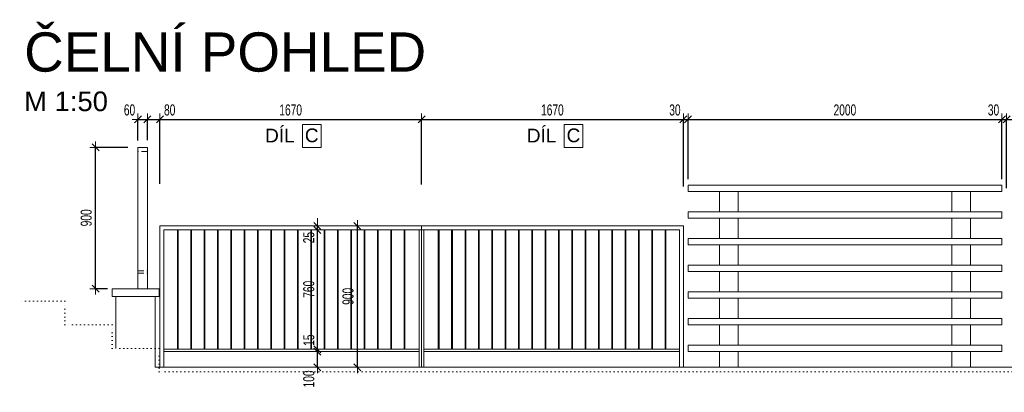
# Model space of a CAD drawing. Header units: millimetres. Extents: x -44763 to -25031, y -105989 to -89886.
# Tile 6 of 8: x -44763 to -38489, y -92259 to -89886. Entities that reach past the tile are written whole.
import ezdxf

# ---------------------------------------------------------------- set-up
doc = ezdxf.new("R2010")
doc.units = ezdxf.units.MM
doc.header["$PDMODE"] = 65
doc.linetypes.add('JIS_02_1.2', pattern=[57.5, 37.5, -20])
doc.linetypes.add('JIS_08_37', pattern=[25, 0, -25])
doc.layers.add('XR$1$(Z6) - ZÁBRADLÍ ANG. DVOREK_1', color=7, linetype='Continuous', lineweight=25)
doc.styles.add('ARIAL', font='ARIAL.TTF')
doc.styles.add('ARIALNARROW', font='ARIALN.TTF')
doc.dimstyles.new('DIMSTYLE_4', dxfattribs={"dimtxt": 70, "dimasz": 75, "dimexe": 0, "dimexo": 0, "dimgap": 35, "dimtad": 2, "dimdec": 0, "dimrnd": 5, "dimzin": 12, "dimdsep": 46, "dimtxsty": 'ARIALNARROW', "dimblk1": 'ALL_ML_STRICH', "dimblk2": 'ALL_ML_STRICH', "dimsah": 1, "dimcen": 0, "dimclrd": 6, "dimclre": 6, "dimclrt": 6, "dimadec": 0, "dimazin": 0, "dimtfac": 1, "dimtdec": 0, "dimtix": 1, "dimtmove": 2, "dimatfit": 3, "dimfxl": 0, "dimtvp": 1.2, "dimtzin": 0, "dimlwd": 0, "dimlwe": 13, "dimarcsym": 0})
doc.dimstyles.new('DIMSTYLE_5', dxfattribs={"dimtxt": 70, "dimasz": 75, "dimexe": 0, "dimexo": 0, "dimgap": 35, "dimtad": 2, "dimdec": 0, "dimrnd": 5, "dimzin": 12, "dimdsep": 46, "dimtxsty": 'ARIALNARROW', "dimblk1": 'ALL_ML_STRICH', "dimblk2": 'ALL_ML_STRICH', "dimsah": 1, "dimcen": 0, "dimclrd": 6, "dimclre": 6, "dimclrt": 6, "dimadec": 0, "dimazin": 0, "dimtfac": 1, "dimtdec": 0, "dimtix": 1, "dimtmove": 2, "dimatfit": 3, "dimfxl": 0, "dimtzin": 0, "dimlwd": 0, "dimlwe": 13, "dimarcsym": 0})

# ---------------------------------------------------------------- blocks, each defined once
blk = doc.blocks.new('ALL_ML_STRICH')
at = {"color": 0, "linetype": 'ByBlock', "lineweight": -2}
for p, q in [((-1, 0), (0.5, 0)), ((-0.3, -0.3), (0.3, 0.3)), ((0, -0.5), (0, 0.5))]:
    blk.add_line(p, q, dxfattribs=at)
blk = doc.blocks.new('*D16')
at = {"layer": 'DEFPOINTS', "color": 6, "linetype": 'Continuous', "lineweight": 13}
for p in [(-44009.4, -90521.5), (-44009.4, -90699.9), (-43949.4, -90699.9)]:
    blk.add_point(p, dxfattribs=at)
at = {"layer": 'XR$1$(Z6) - ZÁBRADLÍ ANG. DVOREK_1', "color": 6, "linetype": 'Continuous', "lineweight": -2}
for p, q in [((-44009.4, -90655.8), (-44009.4, -90521.5)), ((-44009.4, -90521.5), (-43949.4, -90521.5)), ((-43949.4, -90654.6), (-43949.4, -90521.5))]:
    blk.add_line(p, q, dxfattribs=at)
at = {"layer": 'XR$1$(Z6) - ZÁBRADLÍ ANG. DVOREK_1', "color": 6, "linetype": 'Continuous', "lineweight": 13, "xscale": 75, "yscale": 75, "zscale": 75, "rotation": 180}
blk.add_blockref('ALL_ML_STRICH', (-44009.4, -90521.5), dxfattribs=at)
at = {"layer": 'XR$1$(Z6) - ZÁBRADLÍ ANG. DVOREK_1', "color": 6, "linetype": 'Continuous', "lineweight": 13, "xscale": 75, "yscale": 75, "zscale": 75}
blk.add_blockref('ALL_ML_STRICH', (-43949.4, -90521.5), dxfattribs=at)
at = {"layer": 'XR$1$(Z6) - ZÁBRADLÍ ANG. DVOREK_1', "color": 6, "linetype": 'Continuous', "lineweight": 13, "insert": (-44063.1, -90461.5), "char_height": 70, "width": 113.6, "attachment_point": 5, "style": 'ARIALNARROW'}
blk.add_mtext('\\W0.81;\\A1;{60}', dxfattribs=at)
blk = doc.blocks.new('*D17')
at = {"layer": 'DEFPOINTS', "color": 6, "linetype": 'Continuous', "lineweight": 13}
for p in [(-43949.4, -90521.5), (-43949.4, -90699.9), (-43869.4, -91199.9)]:
    blk.add_point(p, dxfattribs=at)
at = {"layer": 'XR$1$(Z6) - ZÁBRADLÍ ANG. DVOREK_1', "color": 6, "linetype": 'Continuous', "lineweight": -2}
for p, q in [((-43949.4, -90654.6), (-43949.4, -90521.5)), ((-43949.4, -90521.5), (-43869.4, -90521.5)), ((-43869.4, -90931.8), (-43869.4, -90521.5))]:
    blk.add_line(p, q, dxfattribs=at)
at = {"layer": 'XR$1$(Z6) - ZÁBRADLÍ ANG. DVOREK_1', "color": 6, "linetype": 'Continuous', "lineweight": 13, "xscale": 75, "yscale": 75, "zscale": 75, "rotation": 180}
blk.add_blockref('ALL_ML_STRICH', (-43949.4, -90521.5), dxfattribs=at)
at = {"layer": 'XR$1$(Z6) - ZÁBRADLÍ ANG. DVOREK_1', "color": 6, "linetype": 'Continuous', "lineweight": 13, "xscale": 75, "yscale": 75, "zscale": 75}
blk.add_blockref('ALL_ML_STRICH', (-43869.4, -90521.5), dxfattribs=at)
at = {"layer": 'XR$1$(Z6) - ZÁBRADLÍ ANG. DVOREK_1', "color": 6, "linetype": 'Continuous', "lineweight": 13, "insert": (-43807.1, -90461.5), "char_height": 70, "width": 113.6, "attachment_point": 5, "style": 'ARIALNARROW'}
blk.add_mtext('\\W0.81;\\A1;{80}', dxfattribs=at)
blk = doc.blocks.new('*D18')
at = {"layer": 'DEFPOINTS', "color": 6, "linetype": 'Continuous', "lineweight": 13}
for p in [(-43869.4, -90521.5), (-43869.4, -91199.9), (-42201.9, -91199.9)]:
    blk.add_point(p, dxfattribs=at)
at = {"layer": 'XR$1$(Z6) - ZÁBRADLÍ ANG. DVOREK_1', "color": 6, "linetype": 'Continuous', "lineweight": -2}
for p, q in [((-43869.4, -90931.8), (-43869.4, -90521.5)), ((-43869.4, -90521.5), (-42201.9, -90521.5)), ((-42201.9, -90936.1), (-42201.9, -90521.5))]:
    blk.add_line(p, q, dxfattribs=at)
at = {"layer": 'XR$1$(Z6) - ZÁBRADLÍ ANG. DVOREK_1', "color": 6, "linetype": 'Continuous', "lineweight": 13, "xscale": 75, "yscale": 75, "zscale": 75, "rotation": 180}
blk.add_blockref('ALL_ML_STRICH', (-43869.4, -90521.5), dxfattribs=at)
at = {"layer": 'XR$1$(Z6) - ZÁBRADLÍ ANG. DVOREK_1', "color": 6, "linetype": 'Continuous', "lineweight": 13, "xscale": 75, "yscale": 75, "zscale": 75}
blk.add_blockref('ALL_ML_STRICH', (-42201.9, -90521.5), dxfattribs=at)
at = {"layer": 'XR$1$(Z6) - ZÁBRADLÍ ANG. DVOREK_1', "color": 6, "linetype": 'Continuous', "lineweight": 13, "insert": (-43036.4, -90461.5), "char_height": 70, "width": 227.2, "attachment_point": 5, "style": 'ARIALNARROW'}
blk.add_mtext('\\W0.81;\\A1;{1670}', dxfattribs=at)
blk = doc.blocks.new('*D19')
at = {"layer": 'DEFPOINTS', "color": 6, "linetype": 'Continuous', "lineweight": 13}
for p in [(-42201.9, -90521.5), (-42201.9, -91199.9), (-40534.4, -91199.9)]:
    blk.add_point(p, dxfattribs=at)
at = {"layer": 'XR$1$(Z6) - ZÁBRADLÍ ANG. DVOREK_1', "color": 6, "linetype": 'Continuous', "lineweight": -2}
for p, q in [((-42201.9, -90936.1), (-42201.9, -90521.5)), ((-42201.9, -90521.5), (-40534.4, -90521.5)), ((-40534.4, -90948.1), (-40534.4, -90521.5))]:
    blk.add_line(p, q, dxfattribs=at)
at = {"layer": 'XR$1$(Z6) - ZÁBRADLÍ ANG. DVOREK_1', "color": 6, "linetype": 'Continuous', "lineweight": 13, "xscale": 75, "yscale": 75, "zscale": 75, "rotation": 180}
blk.add_blockref('ALL_ML_STRICH', (-42201.9, -90521.5), dxfattribs=at)
at = {"layer": 'XR$1$(Z6) - ZÁBRADLÍ ANG. DVOREK_1', "color": 6, "linetype": 'Continuous', "lineweight": 13, "xscale": 75, "yscale": 75, "zscale": 75}
blk.add_blockref('ALL_ML_STRICH', (-40534.4, -90521.5), dxfattribs=at)
at = {"layer": 'XR$1$(Z6) - ZÁBRADLÍ ANG. DVOREK_1', "color": 6, "linetype": 'Continuous', "lineweight": 13, "insert": (-41368.9, -90461.5), "char_height": 70, "width": 227.2, "attachment_point": 5, "style": 'ARIALNARROW'}
blk.add_mtext('\\W0.81;\\A1;{1670}', dxfattribs=at)
blk = doc.blocks.new('*D20')
at = {"layer": 'DEFPOINTS', "color": 6, "linetype": 'Continuous', "lineweight": 13}
for p in [(-40534.4, -90521.5), (-40504.4, -90939.9), (-40534.4, -91199.9)]:
    blk.add_point(p, dxfattribs=at)
at = {"layer": 'XR$1$(Z6) - ZÁBRADLÍ ANG. DVOREK_1', "color": 6, "linetype": 'Continuous', "lineweight": -2}
for p, q in [((-40534.4, -90948.1), (-40534.4, -90521.5)), ((-40534.4, -90521.5), (-40504.4, -90521.5)), ((-40504.4, -90902.1), (-40504.4, -90521.5))]:
    blk.add_line(p, q, dxfattribs=at)
at = {"layer": 'XR$1$(Z6) - ZÁBRADLÍ ANG. DVOREK_1', "color": 6, "linetype": 'Continuous', "lineweight": 13, "xscale": 75, "yscale": 75, "zscale": 75}
blk.add_blockref('ALL_ML_STRICH', (-40504.4, -90521.5), dxfattribs=at)
at = {"layer": 'XR$1$(Z6) - ZÁBRADLÍ ANG. DVOREK_1', "color": 6, "linetype": 'Continuous', "lineweight": 13, "xscale": 75, "yscale": 75, "zscale": 75, "rotation": 180}
blk.add_blockref('ALL_ML_STRICH', (-40534.4, -90521.5), dxfattribs=at)
at = {"layer": 'XR$1$(Z6) - ZÁBRADLÍ ANG. DVOREK_1', "color": 6, "linetype": 'Continuous', "lineweight": 13, "insert": (-40588.1, -90461.5), "char_height": 70, "width": 113.6, "attachment_point": 5, "style": 'ARIALNARROW'}
blk.add_mtext('\\W0.81;\\A1;{30}', dxfattribs=at)
blk = doc.blocks.new('*D21')
at = {"layer": 'DEFPOINTS', "color": 6, "linetype": 'Continuous', "lineweight": 13}
for p in [(-40504.4, -90521.5), (-40504.4, -90939.9), (-38504.4, -90939.9)]:
    blk.add_point(p, dxfattribs=at)
at = {"layer": 'XR$1$(Z6) - ZÁBRADLÍ ANG. DVOREK_1', "color": 6, "linetype": 'Continuous', "lineweight": -2}
for p, q in [((-40504.4, -90902.1), (-40504.4, -90521.5)), ((-40504.4, -90521.5), (-38504.4, -90521.5)), ((-38504.4, -90902.1), (-38504.4, -90521.5))]:
    blk.add_line(p, q, dxfattribs=at)
at = {"layer": 'XR$1$(Z6) - ZÁBRADLÍ ANG. DVOREK_1', "color": 6, "linetype": 'Continuous', "lineweight": 13, "xscale": 75, "yscale": 75, "zscale": 75, "rotation": 180}
blk.add_blockref('ALL_ML_STRICH', (-40504.4, -90521.5), dxfattribs=at)
at = {"layer": 'XR$1$(Z6) - ZÁBRADLÍ ANG. DVOREK_1', "color": 6, "linetype": 'Continuous', "lineweight": 13, "xscale": 75, "yscale": 75, "zscale": 75}
blk.add_blockref('ALL_ML_STRICH', (-38504.4, -90521.5), dxfattribs=at)
at = {"layer": 'XR$1$(Z6) - ZÁBRADLÍ ANG. DVOREK_1', "color": 6, "linetype": 'Continuous', "lineweight": 13, "insert": (-39505.1, -90461.5), "char_height": 70, "width": 227.2, "attachment_point": 5, "style": 'ARIALNARROW'}
blk.add_mtext('\\W0.81;\\A1;{2000}', dxfattribs=at)
blk = doc.blocks.new('*D22')
at = {"layer": 'DEFPOINTS', "color": 6, "linetype": 'Continuous', "lineweight": 13}
for p in [(-38504.4, -90521.5), (-38504.4, -90939.9), (-38474.4, -91199.9)]:
    blk.add_point(p, dxfattribs=at)
at = {"layer": 'XR$1$(Z6) - ZÁBRADLÍ ANG. DVOREK_1', "color": 6, "linetype": 'Continuous', "lineweight": -2}
for p, q in [((-38504.4, -90902.1), (-38504.4, -90521.5)), ((-38504.4, -90521.5), (-38474.4, -90521.5)), ((-38474.4, -90959), (-38474.4, -90521.5))]:
    blk.add_line(p, q, dxfattribs=at)
at = {"layer": 'XR$1$(Z6) - ZÁBRADLÍ ANG. DVOREK_1', "color": 6, "linetype": 'Continuous', "lineweight": 13, "xscale": 75, "yscale": 75, "zscale": 75}
blk.add_blockref('ALL_ML_STRICH', (-38474.4, -90521.5), dxfattribs=at)
at = {"layer": 'XR$1$(Z6) - ZÁBRADLÍ ANG. DVOREK_1', "color": 6, "linetype": 'Continuous', "lineweight": 13, "xscale": 75, "yscale": 75, "zscale": 75, "rotation": 180}
blk.add_blockref('ALL_ML_STRICH', (-38504.4, -90521.5), dxfattribs=at)
at = {"layer": 'XR$1$(Z6) - ZÁBRADLÍ ANG. DVOREK_1', "color": 6, "linetype": 'Continuous', "lineweight": 13, "insert": (-38558.1, -90461.5), "char_height": 70, "width": 113.6, "attachment_point": 5, "style": 'ARIALNARROW'}
blk.add_mtext('\\W0.81;\\A1;{30}', dxfattribs=at)
blk = doc.blocks.new('*D23')
at = {"layer": 'DEFPOINTS', "color": 6, "linetype": 'Continuous', "lineweight": 13}
for p in [(-38474.4, -90521.5), (-38474.4, -91199.9), (-37191.9, -91199.9)]:
    blk.add_point(p, dxfattribs=at)
at = {"layer": 'XR$1$(Z6) - ZÁBRADLÍ ANG. DVOREK_1', "color": 6, "linetype": 'Continuous', "lineweight": -2}
for p, q in [((-38474.4, -90959), (-38474.4, -90521.5)), ((-38474.4, -90521.5), (-37191.9, -90521.5)), ((-37191.9, -90966.2), (-37191.9, -90521.5))]:
    blk.add_line(p, q, dxfattribs=at)
at = {"layer": 'XR$1$(Z6) - ZÁBRADLÍ ANG. DVOREK_1', "color": 6, "linetype": 'Continuous', "lineweight": 13, "xscale": 75, "yscale": 75, "zscale": 75, "rotation": 180}
blk.add_blockref('ALL_ML_STRICH', (-38474.4, -90521.5), dxfattribs=at)
at = {"layer": 'XR$1$(Z6) - ZÁBRADLÍ ANG. DVOREK_1', "color": 6, "linetype": 'Continuous', "lineweight": 13, "xscale": 75, "yscale": 75, "zscale": 75}
blk.add_blockref('ALL_ML_STRICH', (-37191.9, -90521.5), dxfattribs=at)
at = {"layer": 'XR$1$(Z6) - ZÁBRADLÍ ANG. DVOREK_1', "color": 6, "linetype": 'Continuous', "lineweight": 13, "insert": (-37833.9, -90461.5), "char_height": 70, "width": 227.2, "attachment_point": 5, "style": 'ARIALNARROW'}
blk.add_mtext('\\W0.81;\\A1;{1285}', dxfattribs=at)
blk = doc.blocks.new('*D27')
at = {"layer": 'DEFPOINTS', "color": 6, "linetype": 'Continuous', "lineweight": 13}
for p in [(-42576, -91199.9), (-42610.8, -92099.9), (-42576, -92099.9)]:
    blk.add_point(p, dxfattribs=at)
at = {"layer": 'XR$1$(Z6) - ZÁBRADLÍ ANG. DVOREK_1', "color": 6, "linetype": 'Continuous', "lineweight": -2}
for p, q in [((-42610.8, -91199.9), (-42610.8, -91199.9)), ((-42610.8, -92099.9), (-42610.8, -91199.9)), ((-42610.8, -92099.9), (-42610.8, -92099.9))]:
    blk.add_line(p, q, dxfattribs=at)
at = {"layer": 'XR$1$(Z6) - ZÁBRADLÍ ANG. DVOREK_1', "color": 6, "linetype": 'Continuous', "lineweight": 13, "xscale": 75, "yscale": 75, "zscale": 75}
for p, rotation in [((-42610.8, -91199.9), 90), ((-42610.8, -92099.9), 270)]:
    blk.add_blockref('ALL_ML_STRICH', p, dxfattribs=dict(at, rotation=rotation))
at = {"layer": 'XR$1$(Z6) - ZÁBRADLÍ ANG. DVOREK_1', "color": 6, "linetype": 'Continuous', "lineweight": 13, "insert": (-42670.8, -91648.1), "char_height": 70, "width": 170.4, "attachment_point": 5, "rotation": 90, "style": 'ARIALNARROW'}
blk.add_mtext('\\W0.81;\\A1;{900}', dxfattribs=at)
blk = doc.blocks.new('*D28')
at = {"layer": 'DEFPOINTS', "color": 6, "linetype": 'Continuous', "lineweight": 13}
for p in [(-44009.4, -90699.9), (-44278.9, -91599.9), (-44009.4, -91599.9)]:
    blk.add_point(p, dxfattribs=at)
at = {"layer": 'XR$1$(Z6) - ZÁBRADLÍ ANG. DVOREK_1', "color": 6, "linetype": 'Continuous', "lineweight": -2}
for p, q in [((-44073.6, -90699.9), (-44278.9, -90699.9)), ((-44278.9, -91599.9), (-44278.9, -90699.9)), ((-44202.9, -91599.9), (-44278.9, -91599.9))]:
    blk.add_line(p, q, dxfattribs=at)
at = {"layer": 'XR$1$(Z6) - ZÁBRADLÍ ANG. DVOREK_1', "color": 6, "linetype": 'Continuous', "lineweight": 13, "xscale": 75, "yscale": 75, "zscale": 75}
for p, rotation in [((-44278.9, -90699.9), 90), ((-44278.9, -91599.9), 270)]:
    blk.add_blockref('ALL_ML_STRICH', p, dxfattribs=dict(at, rotation=rotation))
at = {"layer": 'XR$1$(Z6) - ZÁBRADLÍ ANG. DVOREK_1', "color": 6, "linetype": 'Continuous', "lineweight": 13, "insert": (-44338.9, -91148.1), "char_height": 70, "width": 170.4, "attachment_point": 5, "rotation": 90, "style": 'ARIALNARROW'}
blk.add_mtext('\\W0.81;\\A1;{900}', dxfattribs=at)
blk = doc.blocks.new('*D29')
at = {"layer": 'DEFPOINTS', "color": 6, "linetype": 'Continuous', "lineweight": 13}
for p in [(-42858.5, -91999.9), (-42865.8, -92099.9), (-42829.1, -92099.9)]:
    blk.add_point(p, dxfattribs=at)
at = {"layer": 'XR$1$(Z6) - ZÁBRADLÍ ANG. DVOREK_1', "color": 6, "linetype": 'Continuous', "lineweight": -2}
for p, q in [((-42865.8, -91999.9), (-42865.8, -91999.9)), ((-42865.8, -92099.9), (-42865.8, -91999.9)), ((-42865.8, -92099.9), (-42865.8, -92099.9))]:
    blk.add_line(p, q, dxfattribs=at)
at = {"layer": 'XR$1$(Z6) - ZÁBRADLÍ ANG. DVOREK_1', "color": 6, "linetype": 'Continuous', "lineweight": 13, "xscale": 75, "yscale": 75, "zscale": 75}
for p, rotation in [((-42865.8, -91999.9), 90), ((-42865.8, -92099.9), 270)]:
    blk.add_blockref('ALL_ML_STRICH', p, dxfattribs=dict(at, rotation=rotation))
at = {"layer": 'XR$1$(Z6) - ZÁBRADLÍ ANG. DVOREK_1', "color": 6, "linetype": 'Continuous', "lineweight": 13, "insert": (-42920.8, -92174), "char_height": 70, "width": 170.4, "attachment_point": 5, "rotation": 90, "style": 'ARIALNARROW'}
blk.add_mtext('\\W0.81;\\A1;{100}', dxfattribs=at)
blk = doc.blocks.new('*D30')
at = {"layer": 'DEFPOINTS', "color": 6, "linetype": 'Continuous', "lineweight": 13}
for p in [(-42865.8, -91999.9), (-42858.5, -91999.9), (-42857.6, -91984.9)]:
    blk.add_point(p, dxfattribs=at)
at = {"layer": 'XR$1$(Z6) - ZÁBRADLÍ ANG. DVOREK_1', "color": 6, "linetype": 'Continuous', "lineweight": -2}
for p, q in [((-42865.8, -91984.9), (-42865.8, -91984.9)), ((-42865.8, -91999.9), (-42865.8, -91984.9)), ((-42865.8, -91999.9), (-42865.8, -91999.9))]:
    blk.add_line(p, q, dxfattribs=at)
at = {"layer": 'XR$1$(Z6) - ZÁBRADLÍ ANG. DVOREK_1', "color": 6, "linetype": 'Continuous', "lineweight": 13, "xscale": 75, "yscale": 75, "zscale": 75}
for p, rotation in [((-42865.8, -91999.9), 270), ((-42865.8, -91984.9), 90)]:
    blk.add_blockref('ALL_ML_STRICH', p, dxfattribs=dict(at, rotation=rotation))
at = {"layer": 'XR$1$(Z6) - ZÁBRADLÍ ANG. DVOREK_1', "color": 6, "linetype": 'Continuous', "lineweight": 13, "insert": (-42920.8, -91927.2), "char_height": 70, "width": 113.6, "attachment_point": 5, "rotation": 90, "style": 'ARIALNARROW'}
blk.add_mtext('\\W0.81;\\A1;{15}', dxfattribs=at)
blk = doc.blocks.new('*D31')
at = {"layer": 'DEFPOINTS', "color": 6, "linetype": 'Continuous', "lineweight": 13}
for p in [(-42855.7, -91224.9), (-42865.8, -91984.9), (-42857.6, -91984.9)]:
    blk.add_point(p, dxfattribs=at)
at = {"layer": 'XR$1$(Z6) - ZÁBRADLÍ ANG. DVOREK_1', "color": 6, "linetype": 'Continuous', "lineweight": -2}
for p, q in [((-42865.8, -91224.9), (-42865.8, -91224.9)), ((-42865.8, -91984.9), (-42865.8, -91224.9)), ((-42865.8, -91984.9), (-42865.8, -91984.9))]:
    blk.add_line(p, q, dxfattribs=at)
at = {"layer": 'XR$1$(Z6) - ZÁBRADLÍ ANG. DVOREK_1', "color": 6, "linetype": 'Continuous', "lineweight": 13, "xscale": 75, "yscale": 75, "zscale": 75}
for p, rotation in [((-42865.8, -91224.9), 90), ((-42865.8, -91984.9), 270)]:
    blk.add_blockref('ALL_ML_STRICH', p, dxfattribs=dict(at, rotation=rotation))
at = {"layer": 'XR$1$(Z6) - ZÁBRADLÍ ANG. DVOREK_1', "color": 6, "linetype": 'Continuous', "lineweight": 13, "insert": (-42920.8, -91603.1), "char_height": 70, "width": 170.4, "attachment_point": 5, "rotation": 90, "style": 'ARIALNARROW'}
blk.add_mtext('\\W0.81;\\A1;{760}', dxfattribs=at)
blk = doc.blocks.new('*D32')
at = {"layer": 'DEFPOINTS', "color": 6, "linetype": 'Continuous', "lineweight": 13}
for p in [(-42857.6, -91199.9), (-42865.8, -91224.9), (-42855.7, -91224.9)]:
    blk.add_point(p, dxfattribs=at)
at = {"layer": 'XR$1$(Z6) - ZÁBRADLÍ ANG. DVOREK_1', "color": 6, "linetype": 'Continuous', "lineweight": -2}
for p, q in [((-42865.8, -91199.9), (-42865.8, -91199.9)), ((-42865.8, -91224.9), (-42865.8, -91199.9)), ((-42865.8, -91224.9), (-42865.8, -91224.9))]:
    blk.add_line(p, q, dxfattribs=at)
at = {"layer": 'XR$1$(Z6) - ZÁBRADLÍ ANG. DVOREK_1', "color": 6, "linetype": 'Continuous', "lineweight": 13, "xscale": 75, "yscale": 75, "zscale": 75}
for p, rotation in [((-42865.8, -91224.9), 270), ((-42865.8, -91199.9), 90)]:
    blk.add_blockref('ALL_ML_STRICH', p, dxfattribs=dict(at, rotation=rotation))
at = {"layer": 'XR$1$(Z6) - ZÁBRADLÍ ANG. DVOREK_1', "color": 6, "linetype": 'Continuous', "lineweight": 13, "insert": (-42920.8, -91274.1), "char_height": 70, "width": 113.6, "attachment_point": 5, "rotation": 90, "style": 'ARIALNARROW'}
blk.add_mtext('\\W0.81;\\A1;{25}', dxfattribs=at)

msp = doc.modelspace()

# ---------------------------------------------------------------- linework, layer by layer
at = {"layer": 'XR$1$(Z6) - ZÁBRADLÍ ANG. DVOREK_1', "color": 5, "linetype": 'Continuous', "lineweight": 13}
for p, q in [((-43949.4, -90699.9), (-44009.4, -90699.9)), ((-44009.4, -90699.9), (-44009.4, -91599.9)), ((-43949.4, -91599.9), (-43949.4, -90699.9)), ((-43869.4, -91199.9), (-43869.4, -92099.9)), ((-42201.9, -91199.9), (-43869.4, -91199.9)), ((-42201.9, -91199.9), (-42201.9, -92099.9)), ((-40534.4, -91199.9), (-42201.9, -91199.9)), ((-40534.4, -91999.9), (-40534.4, -91199.9)), ((-43844.4, -92099.9), (-43844.4, -91224.9)), ((-43844.4, -91224.9), (-42201.9, -91224.9)), ((-43758.1, -91984.9), (-43758.1, -91224.9)), ((-43753.1, -91984.9), (-43753.1, -91224.9)), ((-43673.1, -91984.9), (-43673.1, -91224.9)), ((-43668.1, -91984.9), (-43668.1, -91224.9)), ((-43588.1, -91984.9), (-43588.1, -91224.9)), ((-43583.1, -91984.9), (-43583.1, -91224.9)), ((-43503.1, -91984.9), (-43503.1, -91224.9)), ((-43498.1, -91984.9), (-43498.1, -91224.9)), ((-43418.1, -91984.9), (-43418.1, -91224.9)), ((-43413.1, -91984.9), (-43413.1, -91224.9)), ((-43333.1, -91984.9), (-43333.1, -91224.9)), ((-43328.1, -91984.9), (-43328.1, -91224.9)), ((-43248.1, -91984.9), (-43248.1, -91224.9)), ((-43243.1, -91984.9), (-43243.1, -91224.9)), ((-43163.1, -91984.9), (-43163.1, -91224.9)), ((-43158.1, -91984.9), (-43158.1, -91224.9)), ((-43078.1, -91984.9), (-43078.1, -91224.9)), ((-43073.1, -91984.9), (-43073.1, -91224.9)), ((-42993.1, -91984.9), (-42993.1, -91224.9)), ((-42988.1, -91984.9), (-42988.1, -91224.9)), ((-42908.1, -91984.9), (-42908.1, -91224.9)), ((-42903.1, -91984.9), (-42903.1, -91224.9)), ((-42823.1, -91984.9), (-42823.1, -91224.9)), ((-42818.1, -91984.9), (-42818.1, -91224.9)), ((-42738.1, -91984.9), (-42738.1, -91224.9)), ((-42733.1, -91984.9), (-42733.1, -91224.9)), ((-42653.1, -91984.9), (-42653.1, -91224.9)), ((-42648.1, -91984.9), (-42648.1, -91224.9)), ((-42568.1, -91984.9), (-42568.1, -91224.9)), ((-42563.1, -91984.9), (-42563.1, -91224.9)), ((-42483.1, -91984.9), (-42483.1, -91224.9)), ((-42478.1, -91984.9), (-42478.1, -91224.9)), ((-42398.1, -91984.9), (-42398.1, -91224.9)), ((-42393.1, -91984.9), (-42393.1, -91224.9)), ((-42313.1, -91984.9), (-42313.1, -91224.9)), ((-42308.1, -91984.9), (-42308.1, -91224.9)), ((-42216.9, -91224.9), (-42216.9, -92099.9)), ((-42201.9, -91224.9), (-40559.4, -91224.9)), ((-42186.9, -91224.9), (-42186.9, -92099.9)), ((-42095.6, -91984.9), (-42095.6, -91224.9)), ((-42090.6, -91984.9), (-42090.6, -91224.9)), ((-42010.6, -91984.9), (-42010.6, -91224.9)), ((-42005.6, -91984.9), (-42005.6, -91224.9)), ((-41925.6, -91984.9), (-41925.6, -91224.9)), ((-41920.6, -91984.9), (-41920.6, -91224.9)), ((-41840.6, -91984.9), (-41840.6, -91224.9)), ((-41835.6, -91984.9), (-41835.6, -91224.9)), ((-41755.6, -91984.9), (-41755.6, -91224.9)), ((-41750.6, -91984.9), (-41750.6, -91224.9)), ((-41670.6, -91984.9), (-41670.6, -91224.9)), ((-41665.6, -91984.9), (-41665.6, -91224.9)), ((-41585.6, -91984.9), (-41585.6, -91224.9)), ((-41580.6, -91984.9), (-41580.6, -91224.9)), ((-41500.6, -91984.9), (-41500.6, -91224.9)), ((-41495.6, -91984.9), (-41495.6, -91224.9)), ((-41415.6, -91984.9), (-41415.6, -91224.9)), ((-41410.6, -91984.9), (-41410.6, -91224.9)), ((-41330.6, -91984.9), (-41330.6, -91224.9)), ((-41325.6, -91984.9), (-41325.6, -91224.9)), ((-41245.6, -91984.9), (-41245.6, -91224.9)), ((-41240.6, -91984.9), (-41240.6, -91224.9)), ((-41160.6, -91984.9), (-41160.6, -91224.9)), ((-41155.6, -91984.9), (-41155.6, -91224.9)), ((-41075.6, -91984.9), (-41075.6, -91224.9)), ((-41070.6, -91984.9), (-41070.6, -91224.9)), ((-40990.6, -91984.9), (-40990.6, -91224.9)), ((-40985.6, -91984.9), (-40985.6, -91224.9)), ((-40905.6, -91984.9), (-40905.6, -91224.9)), ((-40900.6, -91984.9), (-40900.6, -91224.9)), ((-40820.6, -91984.9), (-40820.6, -91224.9)), ((-40815.6, -91984.9), (-40815.6, -91224.9)), ((-40735.6, -91984.9), (-40735.6, -91224.9)), ((-40730.6, -91984.9), (-40730.6, -91224.9)), ((-40650.6, -91984.9), (-40650.6, -91224.9)), ((-40645.6, -91984.9), (-40645.6, -91224.9)), ((-40559.4, -91224.9), (-40559.4, -92099.9)), ((-42216.9, -91984.9), (-43844.4, -91984.9)), ((-42216.9, -91999.9), (-43844.4, -91999.9)), ((-40559.4, -91984.9), (-42186.9, -91984.9)), ((-40559.4, -91999.9), (-42186.9, -91999.9)), ((-40534.4, -92099.9), (-40534.4, -91999.9))]:
    msp.add_line(p, q, dxfattribs=at)
at = {"layer": 'XR$1$(Z6) - ZÁBRADLÍ ANG. DVOREK_1', "color": 5, "linetype": 'JIS_02_1.2', "lineweight": 13}
for p, q in [((-43949.4, -90724.9), (-44009.4, -90724.9)), ((-44009.4, -91484.9), (-43949.4, -91484.9)), ((-44009.4, -91499.9), (-43949.4, -91499.9))]:
    msp.add_line(p, q, dxfattribs=at)
at = {"layer": 'XR$1$(Z6) - ZÁBRADLÍ ANG. DVOREK_1', "color": 7, "linetype": 'Continuous', "lineweight": 13}
for p, q in [((-38504.4, -90939.9), (-40504.4, -90939.9)), ((-40504.4, -90939.9), (-40504.4, -90979.9)), ((-38504.4, -90979.9), (-38504.4, -90939.9)), ((-38504.4, -90979.9), (-40504.4, -90979.9)), ((-40304.4, -91109.9), (-40304.4, -90979.9)), ((-40184.4, -91109.9), (-40184.4, -90979.9)), ((-38824.4, -91109.9), (-38824.4, -90979.9)), ((-38704.4, -91109.9), (-38704.4, -90979.9)), ((-38504.4, -91109.9), (-40504.4, -91109.9)), ((-40504.4, -91109.9), (-40504.4, -91149.9)), ((-38504.4, -91149.9), (-40504.4, -91149.9)), ((-40304.4, -91279.9), (-40304.4, -91149.9)), ((-40184.4, -91279.9), (-40184.4, -91149.9)), ((-38824.4, -91279.9), (-38824.4, -91149.9)), ((-38704.4, -91279.9), (-38704.4, -91149.9)), ((-38504.4, -91149.9), (-38504.4, -91109.9)), ((-38504.4, -91279.9), (-40504.4, -91279.9)), ((-40504.4, -91279.9), (-40504.4, -91319.9)), ((-38504.4, -91319.9), (-38504.4, -91279.9)), ((-38504.4, -91319.9), (-40504.4, -91319.9)), ((-40304.4, -91449.9), (-40304.4, -91319.9)), ((-40184.4, -91449.9), (-40184.4, -91319.9)), ((-38824.4, -91449.9), (-38824.4, -91319.9)), ((-38704.4, -91449.9), (-38704.4, -91319.9)), ((-38504.4, -91449.9), (-40504.4, -91449.9)), ((-40504.4, -91449.9), (-40504.4, -91489.9)), ((-38504.4, -91489.9), (-38504.4, -91449.9)), ((-38504.4, -91489.9), (-40504.4, -91489.9)), ((-40304.4, -91619.9), (-40304.4, -91489.9)), ((-40184.4, -91619.9), (-40184.4, -91489.9)), ((-38824.4, -91619.9), (-38824.4, -91489.9)), ((-38704.4, -91619.9), (-38704.4, -91489.9)), ((-43874.4, -91599.9), (-44174.4, -91599.9)), ((-44174.4, -91599.9), (-44174.4, -91649.9)), ((-44174.4, -91649.9), (-43874.4, -91649.9)), ((-44149.4, -91649.9), (-43899.4, -91649.9)), ((-44149.4, -91649.9), (-44149.4, -91979.9)), ((-43899.4, -91649.9), (-43899.4, -92099.9)), ((-43874.4, -91649.9), (-43874.4, -91599.9)), ((-38504.4, -91619.9), (-40504.4, -91619.9)), ((-40504.4, -91619.9), (-40504.4, -91659.9)), ((-38504.4, -91659.9), (-38504.4, -91619.9)), ((-38504.4, -91659.9), (-40504.4, -91659.9)), ((-40304.4, -91789.9), (-40304.4, -91659.9)), ((-40184.4, -91789.9), (-40184.4, -91659.9)), ((-38824.4, -91789.9), (-38824.4, -91659.9)), ((-38704.4, -91789.9), (-38704.4, -91659.9)), ((-38504.4, -91789.9), (-40504.4, -91789.9)), ((-40504.4, -91789.9), (-40504.4, -91829.9)), ((-38504.4, -91829.9), (-40504.4, -91829.9)), ((-40304.4, -91959.9), (-40304.4, -91829.9)), ((-40184.4, -91959.9), (-40184.4, -91829.9)), ((-38824.4, -91959.9), (-38824.4, -91829.9)), ((-38704.4, -91959.9), (-38704.4, -91829.9)), ((-38504.4, -91829.9), (-38504.4, -91789.9)), ((-38504.4, -91959.9), (-40504.4, -91959.9)), ((-40504.4, -91959.9), (-40504.4, -91999.9)), ((-38504.4, -91999.9), (-38504.4, -91959.9)), ((-38504.4, -91999.9), (-40504.4, -91999.9)), ((-40304.4, -92099.9), (-40304.4, -91999.9)), ((-40184.4, -92099.9), (-40184.4, -91999.9)), ((-38824.4, -92099.9), (-38824.4, -91999.9)), ((-38704.4, -92099.9), (-38704.4, -91999.9)), ((-43899.4, -92099.9), (-40504.4, -92099.9)), ((-38504.4, -92099.9), (-40504.4, -92099.9)), ((-40304.4, -92099.9), (-40184.4, -92099.9)), ((-38824.4, -92099.9), (-38704.4, -92099.9)), ((-38504.4, -92099.9), (-35879.4, -92099.9))]:
    msp.add_line(p, q, dxfattribs=at)
at = {"layer": 'XR$1$(Z6) - ZÁBRADLÍ ANG. DVOREK_1', "color": 7, "linetype": 'JIS_08_37', "lineweight": 13}
for p, q in [((-44474.4, -91679.9), (-44762.9, -91679.9)), ((-44474.4, -91829.9), (-44474.4, -91679.9)), ((-44174.4, -91829.9), (-44474.4, -91829.9)), ((-44174.4, -91979.9), (-44174.4, -91829.9)), ((-43874.4, -91979.9), (-44174.4, -91979.9)), ((-43874.4, -92129.9), (-43874.4, -91979.9)), ((-35879.4, -92129.9), (-43874.4, -92129.9))]:
    msp.add_line(p, q, dxfattribs=at)
at = {"layer": 'XR$1$(Z6) - ZÁBRADLÍ ANG. DVOREK_1', "color": 7, "linetype": 'Continuous', "lineweight": 13}
for points in [[(-42960.5, -90700), (-42843, -90700), (-42843, -90554.2), (-42960.5, -90554.2), (-42960.5, -90700)], [(-41293, -90700), (-41175.5, -90700), (-41175.5, -90554.2), (-41293, -90554.2), (-41293, -90700)]]:
    msp.add_lwpolyline(points, dxfattribs=at)

# ---------------------------------------------------------------- texts
at = {"layer": 'XR$1$(Z6) - ZÁBRADLÍ ANG. DVOREK_1', "color": 7, "linetype": 'Continuous', "lineweight": 13, "insert": (-44734.5, -89967.2), "char_height": 250, "width": 2696.191, "attachment_point": 1, "line_spacing_factor": 0.903614, "style": 'ARIAL'}
msp.add_mtext('\\A1;{\\fArial|i0|b0;\\H250.000000;\\W1.000000;\\C7;ČELNÍ POHLED}\\P{\\fArial|i0|b0;\\H125.000000;\\W1.000000;\\C7;M 1:50}\\P', dxfattribs=at)
at = {"layer": 'XR$1$(Z6) - ZÁBRADLÍ ANG. DVOREK_1', "color": 7, "linetype": 'Continuous', "lineweight": 13, "char_height": 87.5, "attachment_point": 7, "style": 'ARIAL'}
for s, insert, width in [('\\W0.99;DÍL ', (-43199.2, -90667.9), 267.677), ('\\W0.99;C', (-42945.9, -90667.9), 131.458), ('\\W0.99;DÍL ', (-41531.7, -90667.9), 267.677), ('\\W0.99;C', (-41278.4, -90667.9), 131.458)]:
    msp.add_mtext(s, dxfattribs=dict(at, insert=insert, width=width))

# ---------------------------------------------------------------- dimensions: what is measured, and where the dimension line sits
at = {"layer": 'XR$1$(Z6) - ZÁBRADLÍ ANG. DVOREK_1', "color": 6, "linetype": 'Continuous', "lineweight": 13}
for base, p1, p2, dimstyle, picture, middle in [((-43949.4, -90521.5), (-44009.4, -90655.8), (-43949.4, -90654.6), 'DIMSTYLE_4', '*D16', (-44063.1, -90461.5)), ((-43869.4, -90521.5), (-43949.4, -90654.6), (-43869.4, -90931.8), 'DIMSTYLE_4', '*D17', (-43807.1, -90461.5)), ((-42201.8905709, -90521.5462363), (-43869.3905709, -90931.763211), (-42201.8905709, -90936.1026469), 'DIMSTYLE_5', '*D18', (-43036.3872375, -90461.5462363)), ((-40534.3905709, -90521.5462363), (-42201.8905709, -90936.1026469), (-40534.3905709, -90948.134462), 'DIMSTYLE_5', '*D19', (-41368.8872375, -90461.5462363)), ((-40504.4, -90521.5), (-40534.4, -90948.1), (-40504.4, -90902.1), 'DIMSTYLE_4', '*D20', (-40588.1, -90461.5)), ((-38504.4, -90521.5), (-40504.4, -90902.1), (-38504.4, -90902.1), 'DIMSTYLE_5', '*D21', (-39505.1, -90461.5)), ((-38474.4, -90521.5), (-38504.4, -90902.1), (-38474.4, -90959), 'DIMSTYLE_4', '*D22', (-38558.1, -90461.5)), ((-37191.8905709, -90521.5462363), (-38474.3905709, -90958.9570037), (-37191.8905709, -90966.1731981), 'DIMSTYLE_5', '*D23', (-37833.8872375, -90461.5462363))]:
    dim = msp.add_linear_dim(base=base, p1=p1, p2=p2, dimstyle=dimstyle, override={"dimpost": '<>', "dimclrd": 6, "dimclre": 6, "dimclrt": 6, "dimlwd": 0, "dimlwe": 13}, dxfattribs=at)
    dim.commit()
    dim.dimension.update_dxf_attribs({"geometry": picture, "text_midpoint": middle, "dimtype": 160})
for base, p1, p2, dimstyle, picture, middle in [((-44278.9, -90699.9), (-44202.9, -91599.9), (-44073.6, -90699.9), 'DIMSTYLE_5', '*D28', (-44338.9, -91148.1)), ((-42865.8, -91199.9), (-42865.8, -91224.9), (-42865.8, -91199.9), 'DIMSTYLE_4', '*D32', (-42920.8, -91274.1)), ((-42865.8, -91224.9), (-42865.8, -91984.9), (-42865.8, -91224.9), 'DIMSTYLE_5', '*D31', (-42920.8, -91603.1)), ((-42610.8, -91199.9), (-42610.8, -92099.9), (-42610.8, -91199.9), 'DIMSTYLE_5', '*D27', (-42670.8, -91648.1)), ((-42865.8, -91984.9), (-42865.8, -91999.9), (-42865.8, -91984.9), 'DIMSTYLE_4', '*D30', (-42920.8, -91927.2)), ((-42865.8, -91999.9), (-42865.8, -92099.9), (-42865.8, -91999.9), 'DIMSTYLE_4', '*D29', (-42920.8, -92174))]:
    dim = msp.add_linear_dim(base=base, p1=p1, p2=p2, angle=90, dimstyle=dimstyle, override={"dimpost": '<>', "dimclrd": 6, "dimclre": 6, "dimclrt": 6, "dimlwd": 0, "dimlwe": 13}, dxfattribs=at)
    dim.commit()
    dim.dimension.update_dxf_attribs({"geometry": picture, "text_midpoint": middle, "dimtype": 160})

doc.saveas('drawing.dxf')
